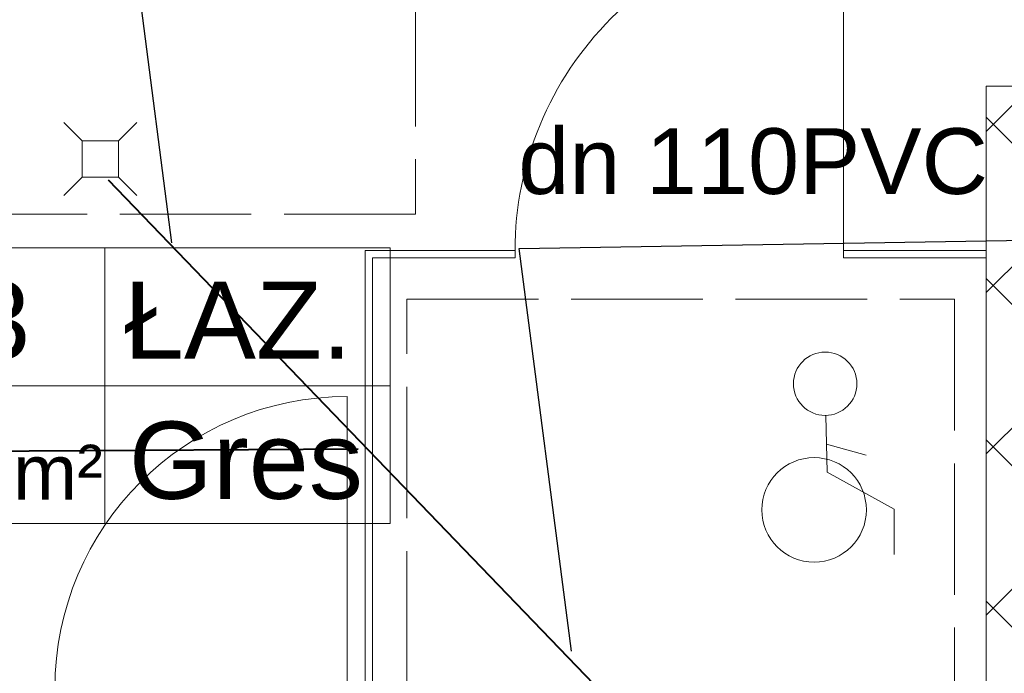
# Model space of a CAD drawing. Header units: millimetres. Extents: x 1385 to 11131, y 1971 to 6171.
# Tile 12 of 28: x 3910 to 4179, y 3539 to 3718. Entities that reach past the tile are written whole.
import ezdxf
from ezdxf.enums import TextEntityAlignment as Align

# ---------------------------------------------------------------- set-up
doc = ezdxf.new("R2010")
doc.units = ezdxf.units.MM
doc.linetypes.add('ACAD_ISO02W100', pattern=[15, 12, -3])
for name, color, linetype, lineweight in [('A_meble', 253, 'Continuous', 13), ('A_opisy', 81, 'Continuous', 13), ('A_sanitarka', 140, 'Continuous', 13), ('A_ściany istniejące hatch', 82, 'Continuous', 9), ('kanal saniat', 24, 'Continuous', 40), ('opis ks', 7, 'Continuous', 25)]:
    doc.layers.add(name, color=color, linetype=linetype, lineweight=lineweight)
doc.layers.add('Konstrukcja - Ściany zew', color=7, linetype='Continuous')
doc.styles.get("Standard").update_dxf_attribs({"font": 'arial.ttf'})
doc.dimstyles.new('500', dxfattribs={"dimscale": 5, "dimtxt": 0.2, "dimasz": 0.2, "dimexe": 0.3, "dimexo": 0.625, "dimgap": 0.05, "dimtad": 1, "dimzin": 1, "dimtxsty": 'Standard', "dimblk": 'ARCHTICK', "dimcen": 2.5, "dimadec": 0, "dimazin": 0, "dimtfac": 1, "dimtmove": 0, "dimatfit": 3, "dimfxl": 0.3, "dimfxlon": 1, "dimarcsym": 0})

# ---------------------------------------------------------------- blocks, each defined once
blk = doc.blocks.new('*U117')
blk.add_line((63.8127706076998, 50), (63.8127706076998, 0))
for points in [[(115.5316038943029, 25), (-1.608218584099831, 25), (-1.608218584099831, 50), (115.5316038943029, 50)], [(63.8127706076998, 0), (-1.608218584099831, 0), (-1.608218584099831, 50), (63.8127706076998, 50)], [(-1.608218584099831, 3.552713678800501e-15), (115.5316038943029, 1.842498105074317e-15), (115.5316038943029, 25), (-1.608218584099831, 25)]]:
    blk.add_lwpolyline(points, close=True)
at = {"insert": (47.18280978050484, 14.32589765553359), "char_height": 10, "attachment_point": 1}
blk.add_mtext_dynamic_manual_height_columns('m²', width=64.84177150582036, gutter_width=75, heights=[0], dxfattribs=at)
blk.add_attdef('NR', text='', height=14).set_placement((31.27604232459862, 36.87371778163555), align=Align.MIDDLE_CENTER)
for tag, p in [('NAZWA_POM.', (67.27913792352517, 36.87371778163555)), ('WYKOŃCZENIE', (68.17839194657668, 11.49736833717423))]:
    blk.add_attdef(tag, text='', height=14).set_placement(p, align=Align.MIDDLE_LEFT)
blk.add_attdef('POW', text='', height=14).set_placement((41.48388954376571, 11.50248429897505), align=Align.MIDDLE_RIGHT)
blk = doc.blocks.new('_ArchTick')
at = {"color": 0, "linetype": 'ByBlock', "const_width": 0.15}
blk.add_lwpolyline([(-0.5, -0.5), (0.5, 0.5)], dxfattribs=at)
blk = doc.blocks.new('*D130')
at = {"layer": 'Defpoints', "color": 0, "transparency": 16777216}
for p in [(3934.006797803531, 3674.252811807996), (4123.319132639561, 3473.120924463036), (3829.141134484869, 3468.699223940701), (4133.733629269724, 3467.127228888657), (4157.205251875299, 3442.35322770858)]:
    blk.add_point(p, dxfattribs=at)
at = {"layer": 'kanal saniat', "color": 0, "lineweight": -2, "transparency": 16777216}
blk.add_arc((4133.358937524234, 3467.129162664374), 11.69183012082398, 133.9046815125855, 179.7043003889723, dxfattribs=at)
for p, rotation in [((4125.251112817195, 3475.553061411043), 43.9046815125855), ((4121.667263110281, 3467.189503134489), 269.7043003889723)]:
    blk.add_blockref('_ArchTick', p, dxfattribs=dict(at, rotation=rotation))
at = {"layer": 'kanal saniat', "color": 0, "transparency": 16777216, "insert": (4121.913109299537, 3472.033788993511), "char_height": 1, "attachment_point": 5, "rotation": 66.80449095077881}
blk.add_mtext('46°', dxfattribs=at)

msp = doc.modelspace()

# ---------------------------------------------------------------- hatches: boundary and pattern name
at = {"layer": 'A_ściany istniejące hatch', "lineweight": 13, "true_color": 0x000000}
h = msp.add_hatch(dxfattribs=at)
h.set_pattern_fill('NET', color=18, scale=250, angle=45)
h.set_pattern_definition([(45, (36659.01290618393, -155.4039381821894), (-22.09708691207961, 22.09708691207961), []), (135, (36659.01290618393, -155.4039381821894), (-22.09708691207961, -22.09708691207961), [])])
h.paths.add_polyline_path([(4672.38185774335, 5000.919506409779), (4714.38185774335, 5000.919503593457), (4714.38185774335, 4738.919504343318), (4924.38185774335, 4738.919504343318), (4924.381857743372, 4696.919504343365), (4672.38185774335, 4696.919504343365)], flags=16)
h.paths.add_polyline_path([(5266.383508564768, 4724.919504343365), (5266.383508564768, 4664.919504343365), (5146.38185774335, 4664.919504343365), (5146.38185774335, 4504.919504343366), (5086.38185774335, 4504.919504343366), (5086.38185774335, 4696.919504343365), (5044.38185774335, 4696.919504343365), (5044.38185774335, 4738.919504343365), (5048.38185774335, 4738.919504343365), (5048.38185774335, 5397.919504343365), (4714.38185774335, 5397.919504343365), (4714.38185774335, 5351.919504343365), (4672.38185774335, 5351.919504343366), (4672.38185774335, 5441.919504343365), (5130.38185774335, 5441.919504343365), (5130.381854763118, 5397.919504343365), (5092.38185774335, 5397.919504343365), (5092.38185774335, 4724.919504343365)], flags=17)
h.paths.add_polyline_path([(5870.38185774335, 4724.919504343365), (6012.38185774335, 4724.919504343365), (6012.381857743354, 4786.919504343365), (6056.38185774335, 4786.919504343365), (6056.38185774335, 4501.919506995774), (5996.381857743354, 4501.919506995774), (5996.38185774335, 4664.919504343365), (5870.38185774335, 4664.919504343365)], flags=17)
h.paths.add_polyline_path([(5913.38185774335, 3844.919504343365), (5996.381857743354, 3844.919504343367), (5996.381857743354, 3959.919506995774), (6056.38185774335, 3959.919506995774), (6056.38185774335, 3786.919504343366), (5996.381857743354, 3786.919504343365), (5996.381857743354, 3819.919504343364), (5913.38185774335, 3819.919504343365)], flags=17)
h.paths.add_polyline_path([(5556.38185774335, 4414.919504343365), (5586.38185774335, 4414.919504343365), (5586.38185774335, 4384.919504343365), (5556.38185774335, 4384.919504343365)], flags=17)
h.paths.add_polyline_path([(5556.38185774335, 4120.919504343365), (5586.38185774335, 4120.919504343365), (5586.38185774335, 4150.919504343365), (5556.38185774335, 4150.919504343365)], flags=17)
h.paths.add_polyline_path([(5068.38185774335, 2574.919504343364), (5128.38185774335, 2574.919504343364), (5128.38185774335, 2414.919504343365), (5366.381857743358, 2414.91950434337), (5366.381857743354, 2594.919504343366), (5426.381857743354, 2594.919504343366), (5426.38185774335, 2414.919504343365), (5996.381857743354, 2414.919504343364), (5996.38185774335, 2564.919504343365), (6056.38185774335, 2564.919504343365), (6056.38185774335, 2354.919504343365), (5068.38185774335, 2354.919504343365)])
h.paths.add_polyline_path([(2586.3818618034, 5724.919504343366), (2799.38185774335, 5724.91950669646), (2799.381852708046, 5818.953721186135), (2824.381855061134, 5818.953715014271), (2824.381855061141, 5699.919504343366), (2586.3818618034, 5699.919504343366)], flags=17)
h.paths.add_polyline_path([(3219.38185774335, 5699.265014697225), (3254.38185774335, 5699.265014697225), (3254.38185774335, 5818.953715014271), (3219.38185774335, 5818.953715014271)], flags=17)
h.paths.add_polyline_path([(3509.381857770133, 3874.919504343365), (3579.381846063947, 3874.919504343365), (3579.381846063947, 3814.919504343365), (3509.381857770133, 3814.919504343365)], flags=17)
h.paths.add_polyline_path([(3919.381857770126, 3874.919504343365), (3989.381857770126, 3874.919504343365), (3989.381857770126, 3814.919504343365), (3919.381857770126, 3814.919504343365)], flags=17)
h.paths.add_polyline_path([(4360.381857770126, 3874.919504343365), (4428.38184606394, 3874.919504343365), (4428.38184606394, 3814.919504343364), (4360.381857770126, 3814.919504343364)], flags=17)
h.paths.add_polyline_path([(4563.381857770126, 3874.919504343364), (4644.38184606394, 3874.919504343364), (4644.38184606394, 3814.919504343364), (4563.381857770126, 3814.919504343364)], flags=17)
h.paths.add_polyline_path([(5146.38185774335, 4374.919500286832), (5086.38185774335, 4374.919500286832), (5086.38185774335, 4298.919504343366), (5146.38185774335, 4298.919504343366)], flags=17)
h.paths.add_polyline_path([(4714.38185774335, 5221.919502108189), (4672.38185774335, 5221.919502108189), (4672.38185774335, 5130.919505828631), (4714.38185774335, 5130.919505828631)], flags=16)
h.paths.add_polyline_path([(5260.38185774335, 5441.919504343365), (5394.38185774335, 5441.919504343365), (5394.38185774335, 5397.919504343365), (5260.38185774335, 5397.919504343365)], flags=17)
h.paths.add_polyline_path([(6012.38185774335, 5121.919506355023), (6056.38185774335, 5121.919506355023), (6056.38185774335, 5196.919504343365), (6012.38185774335, 5196.919504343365)], flags=17)
h.paths.add_polyline_path([(6012.38185774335, 4916.919504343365), (6056.38185774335, 4916.919504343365), (6056.38185774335, 4991.919504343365), (6012.38185774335, 4991.919504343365)], flags=17)
h.paths.add_polyline_path([(5996.381857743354, 4295.91950923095), (6056.38185774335, 4295.91950923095), (6056.38185774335, 4371.919506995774), (5996.381857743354, 4371.919506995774)], flags=17)
h.paths.add_polyline_path([(5996.381857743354, 4089.91950923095), (6056.38185774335, 4089.91950923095), (6056.38185774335, 4165.919506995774), (5996.381857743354, 4165.919506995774)], flags=17)
h.paths.add_polyline_path([(5996.38185774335, 3581.919506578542), (6056.38185774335, 3581.919506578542), (6056.38185774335, 3656.919504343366), (5996.38185774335, 3656.919504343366)], flags=17)
h.paths.add_polyline_path([(5996.381857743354, 3376.919506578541), (6056.38185774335, 3376.919506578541), (6056.38185774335, 3451.919504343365), (5996.381857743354, 3451.919504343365)], flags=17)
h.paths.add_polyline_path([(5996.38185774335, 2904.919506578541), (6056.38185774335, 2904.919506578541), (6056.38185774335, 2974.919504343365), (5996.38185774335, 2974.919504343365)], flags=17)
h.paths.add_polyline_path([(6056.38185774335, 2699.919504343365), (5996.38185774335, 2699.919504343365), (5996.38185774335, 2769.919504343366), (6056.38185774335, 2769.919504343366)], flags=17)
h.paths.add_polyline_path([(4771.38185748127, 2814.919504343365), (4841.38185774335, 2814.919504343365), (4841.38185774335, 2754.919504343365), (4771.38185748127, 2754.919504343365)], flags=17)
h.paths.add_polyline_path([(4566.38185774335, 2754.919504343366), (4636.38185774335, 2754.919504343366), (4636.38185774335, 2814.919504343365), (4566.38185774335, 2814.919504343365)], flags=17)
h.paths.add_polyline_path([(4361.38185748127, 2814.919504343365), (4431.38185774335, 2814.919504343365), (4431.38185774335, 2754.919504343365), (4361.38185748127, 2754.919504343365)], flags=17)
h.paths.add_polyline_path([(4104.38185774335, 2754.919504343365), (4226.381846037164, 2754.919504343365), (4226.381846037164, 2814.919504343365), (4104.38185774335, 2814.919504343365)], flags=17)
h.paths.add_polyline_path([(3899.38185748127, 2814.919504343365), (3969.38185774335, 2814.919504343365), (3969.38185774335, 2754.919504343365), (3899.38185748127, 2754.919504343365)], flags=17)
h.paths.add_polyline_path([(3694.381857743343, 2754.919504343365), (3764.38185774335, 2754.919504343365), (3764.38185774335, 2814.919504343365), (3694.381857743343, 2814.919504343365)], flags=17)
h.paths.add_polyline_path([(3489.38185748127, 2814.919504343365), (3559.381857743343, 2814.919504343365), (3559.381857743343, 2754.919504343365), (3489.38185748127, 2754.919504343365)], flags=17)
h.paths.add_polyline_path([(5378.38185774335, 2814.919504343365), (5291.88185774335, 2814.919504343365), (5291.897268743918, 2754.919504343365), (5366.38185774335, 2754.919504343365), (5366.381857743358, 2704.919504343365), (5426.381857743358, 2704.919504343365), (5426.38185774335, 2948.419504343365), (5378.38185774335, 2948.419504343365)], flags=17)
h.paths.add_polyline_path([(5181.88185774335, 2814.919504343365), (5181.897268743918, 2754.919504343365), (5128.38185774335, 2754.919504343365), (5128.38185774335, 2714.919504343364), (5068.38185774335, 2714.919504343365), (5068.38185774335, 2754.919504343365), (4976.38185774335, 2754.919504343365), (4976.38185774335, 2814.919504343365)], flags=17)
h.paths.add_polyline_path([(3194.38185774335, 2708.919504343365), (3254.38185774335, 2708.919504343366), (3254.38185774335, 2754.919504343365), (3354.38185774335, 2754.919504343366), (3354.381846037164, 2814.919504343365), (3194.38185774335, 2814.919504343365)], flags=17)
h.paths.add_polyline_path([(4984.381857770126, 3874.919504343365), (5086.38185774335, 3874.919504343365), (5086.38185774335, 4168.919504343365), (5146.38185774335, 4168.919500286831), (5146.38185774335, 3844.919504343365), (5163.38185774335, 3844.919504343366), (5163.38185774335, 3819.919504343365), (5146.38185774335, 3819.919504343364), (5146.38185774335, 3464.919504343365), (5173.38185774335, 3464.919504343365), (5173.38185774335, 3384.919504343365), (5146.38185774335, 3384.919504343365), (5146.38185774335, 3164.919504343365), (4970.88185774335, 3164.919504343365), (4970.881857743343, 3212.919504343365), (5106.38185774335, 3212.919504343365), (5106.38185774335, 3814.919504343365), (4984.381857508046, 3814.919504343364)], flags=17)
h.paths.add_polyline_path([(4779.381857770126, 3874.919504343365), (4849.381857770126, 3874.919504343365), (4849.381857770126, 3814.919504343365), (4816.38185774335, 3814.919504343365), (4816.381857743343, 3648.919504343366), (4784.38185774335, 3648.919507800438), (4784.38185774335, 3814.919504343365), (4779.381857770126, 3814.919504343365)], flags=17)
h.paths.add_polyline_path([(4537.38185774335, 3212.919504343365), (4784.38185774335, 3212.919504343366), (4784.38185774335, 3362.919509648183), (4816.38185774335, 3362.919506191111), (4816.381857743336, 3212.91950434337), (4860.88185774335, 3212.919504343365), (4860.88185774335, 3164.919504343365), (4537.38185774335, 3164.919504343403)], flags=17)
h.paths.add_polyline_path([(3548.38185774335, 3212.919504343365), (3548.381857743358, 3164.919504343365), (3788.38185774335, 3164.919504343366), (3788.381857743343, 3212.919504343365), (3784.381857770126, 3212.919504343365), (3784.381857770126, 3304.919504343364), (3756.381857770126, 3304.919504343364), (3756.381857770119, 3212.919504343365)], flags=17)
h.paths.add_polyline_path([(3194.38185774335, 3905.919504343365), (3254.38185774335, 3905.919504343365), (3254.38185774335, 3874.919504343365), (3374.381857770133, 3874.919504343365), (3374.381846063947, 3814.919504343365), (3234.38185774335, 3814.919504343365), (3234.38185774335, 3212.919504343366), (3438.38185774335, 3212.919504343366), (3438.38185774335, 3164.919504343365), (3194.38185774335, 3164.919504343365)], flags=17)
h.paths.add_polyline_path([(3254.38185774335, 4202.334578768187), (3194.38185774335, 4202.334578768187), (3194.38185774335, 4045.919515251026), (3254.38185774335, 4045.919515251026)], flags=17)
h.paths.add_polyline_path([(3254.38185774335, 4416.893066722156), (3194.38185774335, 4416.893066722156), (3194.38185774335, 4337.33458072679), (3254.38185774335, 4337.33458072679)], flags=17)
h.paths.add_polyline_path([(3254.38185774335, 4631.919504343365), (3194.38185774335, 4631.919504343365), (3194.38185774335, 4551.893075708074), (3254.38185774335, 4551.893075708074)], flags=17)
h.paths.add_polyline_path([(3254.38185774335, 4951.919504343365), (3194.38185774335, 4951.919504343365), (3194.38185774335, 4766.919504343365), (3254.38185774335, 4766.919504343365)], flags=17)
h.paths.add_polyline_path([(3254.38185774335, 5156.919504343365), (3194.38185774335, 5156.919504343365), (3194.38185774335, 5086.919517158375), (3254.38185774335, 5086.919517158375)], flags=17)
h.paths.add_polyline_path([(3254.38185774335, 5371.919504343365), (3194.38185774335, 5371.919504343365), (3194.38185774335, 5291.919504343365), (3254.38185774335, 5291.919504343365)], flags=17)
h.paths.add_polyline_path([(2204.38185774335, 5097.035849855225), (2144.38185774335, 5097.035849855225), (2144.38185774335, 5167.015833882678), (2204.38185774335, 5167.015833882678), (2204.38185774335, 5168.919504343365), (2664.38185774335, 5168.919504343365), (2664.38185774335, 5158.919504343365), (2633.281857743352, 5158.919504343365), (2633.281857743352, 5082.919504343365), (2618.281857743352, 5082.919504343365), (2618.281857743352, 5158.919504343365), (2362.38185774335, 5158.919504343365), (2362.38185774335, 5143.916349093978), (2355.38185774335, 5143.916349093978), (2355.38185774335, 5158.919504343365), (2204.38185774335, 5158.919504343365)])
h.paths.add_polyline_path([(2204.38185774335, 5041.919504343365), (2204.381857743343, 5048.919504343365), (2355.38185774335, 5048.919504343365), (2355.38185774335, 5053.916349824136), (2362.38185774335, 5053.916349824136), (2362.38185774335, 5031.438436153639), (2355.38185774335, 5031.438435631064), (2355.381857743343, 5041.919504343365)], flags=17)
h.paths.add_polyline_path([(2144.38185774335, 4962.035849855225), (2204.38185774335, 4962.035849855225), (2204.38185774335, 4931.919504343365), (2355.38185774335, 4931.919504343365), (2355.38185774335, 4941.438436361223), (2362.38185774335, 4941.438436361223), (2362.381857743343, 4931.919504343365), (2618.281857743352, 4931.919504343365), (2618.281857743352, 4987.919504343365), (2633.281857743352, 4987.919504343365), (2633.281857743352, 4931.919504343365), (2661.381857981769, 4931.919504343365), (2661.38185774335, 4916.919504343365), (2204.38185774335, 4916.919504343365), (2204.38185774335, 4891.555865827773), (2144.38185774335, 4891.555865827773)])
h.paths.add_polyline_path([(2144.38185774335, 4761.555865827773), (2204.38185774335, 4761.555865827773), (2204.38185774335, 4716.919504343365), (2796.38185774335, 4716.919504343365), (2796.38185774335, 4734.184858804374), (2844.381857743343, 4734.184858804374), (2844.38185774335, 4404.918674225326), (2796.38185774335, 4404.918674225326), (2796.38185774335, 4676.919504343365), (2204.38185774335, 4676.919504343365), (2204.38185774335, 4599.048357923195), (2144.38185774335, 4599.048357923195)])
h.paths.add_polyline_path([(2144.38185774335, 4259.068373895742), (2204.38185774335, 4259.068373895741), (2204.38185774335, 4236.919504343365), (2796.38185774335, 4236.919504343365), (2796.38185774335, 4294.918674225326), (2844.381857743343, 4294.918674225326), (2844.38185774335, 3897.918674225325), (2796.38185774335, 3897.918674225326), (2796.381857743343, 4211.919504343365), (2204.38185774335, 4211.919504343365), (2204.381857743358, 4188.852088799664), (2144.38185774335, 4188.852088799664)])
h.paths.add_polyline_path([(2144.38185774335, 3844.721419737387), (2204.38185774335, 3844.721419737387), (2204.38185774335, 3774.919504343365), (2796.38185774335, 3774.919504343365), (2796.38185774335, 3787.918674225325), (2844.381857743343, 3787.918674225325), (2844.38185774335, 3729.280435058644), (2796.38185774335, 3729.280435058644), (2796.381857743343, 3731.919504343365), (2204.38185774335, 3731.919504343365), (2204.38185774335, 3679.721419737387), (2144.38185774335, 3679.721419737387)])
h.paths.add_polyline_path([(2144.38185774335, 3544.721419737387), (2204.38185774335, 3544.721419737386), (2204.381857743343, 3490.139242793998), (2263.38185774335, 3490.139242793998), (2263.38185774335, 3631.836923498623), (2272.745638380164, 3631.836923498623), (2272.745637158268, 3625.836923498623), (2269.38185774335, 3625.836923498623), (2269.38185774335, 3490.139242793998), (2366.38185774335, 3490.139242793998), (2366.38185774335, 3625.836923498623), (2361.745637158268, 3625.836923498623), (2361.745637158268, 3631.836923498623), (2376.927065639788, 3631.836923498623), (2376.927065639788, 3625.836923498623), (2372.38185774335, 3625.836923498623), (2372.38185774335, 3490.139242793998), (2469.38185774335, 3490.139242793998), (2469.381857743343, 3625.836923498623), (2465.927065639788, 3625.836923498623), (2465.92706454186, 3631.836923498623), (2475.38185774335, 3631.836923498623), (2475.38185774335, 3596.836923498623), (2479.553545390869, 3596.836923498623), (2479.553545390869, 3590.836923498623), (2475.38185774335, 3590.836923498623), (2475.381857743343, 3490.139242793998), (2643.38185774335, 3490.139242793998), (2643.38185774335, 3590.836923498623), (2568.553547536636, 3590.836923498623), (2568.553546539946, 3596.836923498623), (2649.38185774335, 3596.836923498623), (2649.38185774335, 3490.139242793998), (2796.38185774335, 3490.139242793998), (2796.38185774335, 3619.280435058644), (2844.38185774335, 3619.280435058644), (2844.38185774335, 3472.425566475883), (2796.38185774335, 3472.425566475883), (2796.38185774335, 3475.139242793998), (2649.38185774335, 3475.139242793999), (2649.38185774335, 3432.839241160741), (2643.38185774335, 3432.839242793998), (2643.381857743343, 3475.139242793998), (2204.38185774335, 3475.139242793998), (2144.38185774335, 3475.139242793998)])
h.paths.add_polyline_path([(2144.38185774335, 4394.068373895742), (2204.38185774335, 4394.068373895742), (2204.38185774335, 4464.048357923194), (2144.38185774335, 4464.048357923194)])
h.paths.add_polyline_path([(2144.38185774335, 3979.721419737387), (2204.38185774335, 3979.721419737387), (2204.38185774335, 4053.852088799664), (2144.38185774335, 4053.852088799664)], flags=17)
h.paths.add_polyline_path([(2144.38185774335, 3270.159258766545), (2204.38185774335, 3270.159258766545), (2204.38185774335, 3340.139242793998), (2144.38185774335, 3340.139242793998)], flags=17)
h.paths.add_polyline_path([(2144.38185774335, 3065.179274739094), (2144.38185774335, 3135.159258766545), (2204.38185774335, 3135.159258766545), (2204.38185774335, 3125.159258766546), (2251.38185774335, 3125.159258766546), (2251.38185774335, 3296.139258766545), (2262.59257709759, 3296.139258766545), (2262.59257709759, 3290.139258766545), (2257.38185774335, 3290.139258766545), (2257.381857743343, 3125.159258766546), (2356.38185774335, 3125.159258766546), (2356.38185774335, 3290.139258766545), (2351.592579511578, 3290.139258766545), (2351.592579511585, 3296.139258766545), (2366.893717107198, 3296.139258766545), (2366.893717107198, 3290.139258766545), (2362.38185774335, 3290.139258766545), (2362.381857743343, 3125.159258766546), (2459.38185774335, 3125.159258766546), (2459.381857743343, 3290.139258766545), (2455.893718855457, 3290.139258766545), (2455.893715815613, 3296.139258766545), (2469.927064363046, 3296.139258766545), (2469.927065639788, 3290.139258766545), (2465.38185774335, 3290.139258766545), (2465.38185774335, 3125.159258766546), (2562.38185774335, 3125.159258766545), (2562.381857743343, 3290.139258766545), (2558.927065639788, 3290.139258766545), (2558.927065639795, 3296.139258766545), (2562.38185774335, 3296.139258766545), (2562.381857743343, 3340.139242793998), (2643.38185774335, 3340.139242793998), (2643.38185774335, 3343.839241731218), (2649.38185774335, 3343.839241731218), (2649.38185774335, 3329.811708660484), (2643.38185774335, 3329.811708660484), (2643.38185774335, 3334.139242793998), (2568.38185774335, 3334.139242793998), (2568.38185774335, 3125.159258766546), (2643.38185774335, 3125.159258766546), (2643.38185774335, 3240.811704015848), (2649.38185774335, 3240.811706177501), (2649.38185774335, 3125.159258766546), (2796.38185774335, 3125.159258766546), (2796.38185774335, 3362.425566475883), (2844.381857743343, 3362.425566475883), (2844.381857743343, 2928.619504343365), (2796.38185774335, 2928.619504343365), (2796.38185774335, 3110.159258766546), (2649.38185774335, 3110.159258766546), (2649.38185774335, 3012.649750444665), (2643.38185774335, 3012.649750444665), (2643.38185774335, 3110.159258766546), (2568.38185774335, 3110.159258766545), (2568.38185774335, 2917.319504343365), (2643.38185774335, 2917.319504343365), (2643.38185774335, 2923.64975003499), (2649.38185774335, 2923.64975003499), (2649.38185774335, 2907.619505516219), (2643.38185774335, 2907.619504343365), (2643.381857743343, 2911.319504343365), (2562.38185774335, 2911.319504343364), (2562.38185774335, 2984.919504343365), (2558.927065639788, 2984.919504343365), (2558.927065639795, 2990.919504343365), (2562.38185774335, 2990.919504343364), (2562.381857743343, 3110.159258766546), (2465.38185774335, 3110.159258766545), (2465.381857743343, 2990.919504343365), (2469.927064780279, 2990.919504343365), (2469.927065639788, 2984.919504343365), (2455.893717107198, 2984.919504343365), (2455.893718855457, 2990.919504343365), (2459.38185774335, 2990.919504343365), (2459.38185774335, 3110.159258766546), (2362.38185774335, 3110.159258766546), (2362.381857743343, 2990.919504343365), (2366.893717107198, 2990.919504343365), (2366.893717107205, 2984.919504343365), (2351.592578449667, 2984.919504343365), (2351.592579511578, 2990.919504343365), (2356.38185774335, 2990.919504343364), (2356.38185774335, 3110.159258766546), (2257.38185774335, 3110.159258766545), (2257.38185774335, 2990.919504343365), (2262.592578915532, 2990.919504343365), (2262.59257709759, 2984.919504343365), (2251.38185774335, 2984.919504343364), (2251.381857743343, 3110.159258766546), (2204.38185774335, 3110.159258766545), (2204.381857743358, 3065.179274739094)])
h.paths.add_polyline_path([(2264.381857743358, 2673.919504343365), (2204.38185774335, 2673.919504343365), (2204.38185774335, 2754.919504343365), (2144.38185774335, 2754.919504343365), (2144.38185774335, 2930.179274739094), (2204.38185774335, 2930.179274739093), (2204.38185774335, 2814.919504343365), (2643.38185774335, 2814.919504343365), (2643.38185774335, 2818.619504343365), (2649.38185774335, 2818.619505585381), (2649.38185774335, 2814.919504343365), (2796.38185774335, 2814.919504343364), (2796.38185774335, 2818.619504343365), (2844.381857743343, 2818.619504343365), (2844.38185774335, 2763.919505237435), (2819.38185774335, 2763.919504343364), (2819.381857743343, 2774.919504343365), (2649.38185774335, 2774.919504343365), (2649.381857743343, 2770.179274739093), (2643.38185774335, 2770.179274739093), (2643.38185774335, 2774.919504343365), (2459.38185774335, 2774.919504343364), (2459.38185774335, 2734.666338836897), (2434.38185774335, 2734.666339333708), (2434.381857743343, 2774.919504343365), (2264.38185774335, 2774.919504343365)])
h.paths.add_polyline_path([(2264.38185774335, 2424.919504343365), (2264.381857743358, 2463.919504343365), (2204.38185774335, 2463.919504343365), (2204.38185774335, 2364.919504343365), (3254.38185774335, 2364.919504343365), (3254.38185774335, 2568.919504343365), (3194.381857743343, 2568.919504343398), (3194.38185774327, 2424.919504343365)])
edge = h.paths.add_edge_path()
edge.add_line((5524.38185774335, 5441.919504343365), (5524.381854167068, 5397.919504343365))
edge.add_line((5524.381854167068, 5397.919504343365), (5562.38185774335, 5397.919504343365))
edge.add_line((5562.38185774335, 5397.919504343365), (5562.38185774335, 5247.919504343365))
edge.add_line((5562.38185774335, 5247.919504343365), (5589.38185774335, 5247.919504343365))
edge.add_line((5589.38185774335, 5247.919504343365), (5589.38185774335, 5397.919504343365))
edge.add_line((5589.38185774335, 5397.919504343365), (6012.38185774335, 5397.919504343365))
edge.add_line((6012.38185774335, 5397.919504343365), (6012.38185774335, 5326.919502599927))
edge.add_line((6012.38185774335, 5326.919502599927), (6056.38185774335, 5326.919504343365))
edge.add_line((6056.38185774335, 5326.919504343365), (6056.38185774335, 5441.919504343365))
edge.add_line((6056.38185774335, 5441.919504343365), (5524.381857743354, 5441.919547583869))
edge.add_line((2189.38185774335, 5818.953721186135), (2224.38185774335, 5818.953721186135))
edge.add_line((2224.38185774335, 5818.953721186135), (2224.381864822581, 5724.91950669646))
edge.add_line((2224.381864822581, 5724.91950669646), (2406.381857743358, 5724.91950669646))
edge.add_line((2406.381857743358, 5724.91950669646), (2406.381861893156, 5699.919504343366))
edge.add_line((2406.381861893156, 5699.919504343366), (2189.381857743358, 5699.919504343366))
edge.add_line((2189.381857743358, 5699.919504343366), (2189.38185774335, 5818.953715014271))
edge.add_line((3784.381857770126, 3414.919504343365), (3756.381857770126, 3414.919504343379))
edge.add_line((3756.381857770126, 3414.919504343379), (3756.381857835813, 3699.919504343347))
edge.add_line((3756.381857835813, 3699.919504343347), (3784.381857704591, 3699.919504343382))
edge.add_line((3784.381857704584, 3699.919504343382), (3784.381857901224, 3619.938553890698))
edge.add_line((3784.381857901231, 3619.938553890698), (3784.381857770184, 3528.31094759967))
edge.add_line((3784.381857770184, 3528.31094759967), (3784.381857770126, 3424.919504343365))
edge.add_line((3784.381857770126, 3424.919504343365), (3784.381846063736, 3414.919504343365))
edge.add_line((3094.38185774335, 5696.919504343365), (3254.38185774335, 5696.919504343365))
edge.add_line((3254.38185774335, 5696.919504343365), (3254.38185774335, 5506.919504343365))
edge.add_line((3254.38185774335, 5506.919504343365), (3194.38185774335, 5506.919504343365))
edge.add_line((3194.38185774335, 5506.919504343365), (3194.38185774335, 5636.919504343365))
edge.add_line((3194.38185774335, 5636.919504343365), (3094.38185774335, 5636.919504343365))
edge.add_line((3094.38185774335, 5636.919504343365), (3094.381855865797, 5696.919504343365))
edge.add_line((2586.38186355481, 5696.919504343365), (2944.38185774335, 5696.919504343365))
edge.add_line((2944.38185774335, 5696.919504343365), (2944.38185774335, 5636.919504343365))
edge.add_line((2944.38185774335, 5636.919504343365), (2844.38185774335, 5636.919504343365))
edge.add_line((2844.38185774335, 5636.919504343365), (2844.38185774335, 4844.184858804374))
edge.add_line((2844.38185774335, 4844.184858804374), (2796.38185774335, 4844.184858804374))
edge.add_line((2796.38185774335, 4844.184858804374), (2796.38185774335, 4916.919504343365))
edge.add_line((2796.38185774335, 4916.919504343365), (2756.38186108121, 4916.919504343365))
edge.add_line((2756.38186108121, 4916.919504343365), (2756.38185774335, 4931.919504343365))
edge.add_line((2756.38185774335, 4931.919504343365), (2796.38185774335, 4931.919504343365))
edge.add_line((2796.38185774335, 4931.919504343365), (2796.38185774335, 5636.919504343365))
edge.add_line((2796.38185774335, 5636.919504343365), (2586.381862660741, 5636.919504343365))
edge.add_line((2586.381862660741, 5636.919504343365), (2586.38185774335, 5696.919504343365))
edge.add_line((2434.38185774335, 2634.666338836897), (2459.38185774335, 2634.666337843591))
edge.add_line((2459.38185774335, 2634.666337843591), (2459.38185774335, 2599.919504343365))
edge.add_line((2459.38185774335, 2599.919504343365), (2819.38185774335, 2599.919504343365))
edge.add_line((2819.38185774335, 2599.919504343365), (2819.38185774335, 2665.951671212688))
edge.add_line((2819.38185774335, 2665.951671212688), (2844.38185774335, 2665.951671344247))
edge.add_line((2844.38185774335, 2665.951671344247), (2844.381857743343, 2594.919504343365))
edge.add_line((2844.381857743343, 2594.919504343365), (2514.38185774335, 2594.919504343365))
edge.add_line((2514.38185774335, 2594.919504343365), (2514.381857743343, 2574.919504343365))
edge.add_line((2514.381857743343, 2574.919504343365), (2434.38185774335, 2574.919504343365))
edge.add_line((2434.38185774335, 2574.919504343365), (2434.381860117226, 2634.666338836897))
h.paths.add_polyline_path([(4214.38185774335, 3699.919504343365), (4174.38185774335, 3699.919504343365), (4174.38185774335, 3212.919504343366), (3898.38185774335, 3212.919504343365), (3898.38185774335, 3164.919504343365), (4427.38185774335, 3164.919504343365), (4427.38185774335, 3212.919504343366), (4214.38185774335, 3212.919504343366)], flags=17)
h.paths.add_polyline_path([(4174.38185774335, 3799.919504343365), (4214.38185774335, 3799.919504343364), (4214.38185774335, 3814.919504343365), (4225.381857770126, 3814.919504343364), (4225.381857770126, 3874.919504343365), (4124.381857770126, 3874.919504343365), (4124.381857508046, 3814.919504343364), (4174.38185774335, 3814.919504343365)], flags=17)
h.paths.add_polyline_path([(5695.381857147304, 4664.919504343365), (5441.383508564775, 4664.919504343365), (5441.383511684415, 4724.919504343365), (5562.38185774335, 4724.919504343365), (5562.38185774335, 4797.919508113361), (5589.38185774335, 4797.919508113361), (5589.38185774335, 4724.919504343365), (5695.381857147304, 4724.919504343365)], flags=17)
h.paths.add_polyline_path([(5483.878040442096, 3421.919504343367), (5493.878040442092, 3421.919504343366), (5493.878040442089, 3436.919504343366), (5483.878040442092, 3436.919504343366)], flags=17)
h.paths.add_polyline_path([(5573.878040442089, 3593.919504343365), (5588.878040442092, 3593.919504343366), (5588.878040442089, 3819.919504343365), (5629.38185774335, 3819.919504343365), (5629.381861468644, 3844.919504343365), (5273.38185774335, 3844.919504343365), (5273.38185774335, 3819.919504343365), (5334.381857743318, 3819.919504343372), (5334.38185774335, 3593.919504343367), (5352.381857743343, 3593.919504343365), (5352.381857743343, 3603.919504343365), (5344.381857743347, 3603.919504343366), (5344.381857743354, 3819.919504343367), (5483.878040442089, 3819.919504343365), (5483.878040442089, 3603.919504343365), (5437.381856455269, 3603.919504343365), (5437.381856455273, 3593.919504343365), (5498.878041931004, 3593.919504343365), (5498.878041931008, 3603.919504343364), (5493.878040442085, 3603.919504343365), (5493.878040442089, 3819.919504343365), (5578.878040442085, 3819.919504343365), (5578.878040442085, 3603.919504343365), (5573.878040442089, 3603.919504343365)], flags=17)
h.paths.add_polyline_path([(5344.38185774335, 3436.919504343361), (5334.381857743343, 3436.919504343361), (5334.38185774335, 3212.919504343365), (5276.38185774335, 3212.919504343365), (5276.38185774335, 3164.919504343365), (5378.38185774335, 3164.919504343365), (5378.38185774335, 3058.419504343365), (5426.38185774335, 3058.419504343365), (5426.38185774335, 3164.919504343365), (5996.38185774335, 3164.919504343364), (5996.38185774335, 3109.919506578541), (6056.38185774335, 3109.919504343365), (6056.38185774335, 3246.919504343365), (5996.381857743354, 3246.919504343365), (5996.38185774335, 3212.919504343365), (5493.878040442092, 3212.919504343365), (5493.878040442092, 3321.919504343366), (5483.878040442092, 3321.919504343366), (5483.878040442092, 3212.919504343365), (5344.38185774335, 3212.919504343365)], flags=17)
h.paths.add_polyline_path([(2144.38185774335, 5506.99581791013), (2204.38185774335, 5506.99581791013), (2204.38185774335, 5636.919504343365), (2406.381850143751, 5636.919504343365), (2406.381850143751, 5696.919504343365), (2144.38185774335, 5696.919504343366)])
h.paths.add_polyline_path([(2204.38185774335, 5371.995817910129), (2144.38185774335, 5371.99581791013), (2144.38185774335, 5302.015833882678), (2204.38185774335, 5302.015833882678)])

# ---------------------------------------------------------------- linework, layer by layer
at = {"layer": 'A_meble', "color": 18, "lineweight": 13, "true_color": 0x000000}
for p, q in [((4004.38185774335, 3654.919504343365), (4045.38185774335, 3654.919504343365)), ((4004.38185774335, 3424.919504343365), (4004.38185774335, 3654.919504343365)), ((4045.38185774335, 3652.919504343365), (4045.38185774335, 3654.919504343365)), ((4135.38185774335, 3654.919504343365), (4174.38185774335, 3654.919504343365)), ((4135.38185774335, 3652.919504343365), (4135.38185774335, 3654.919504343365)), ((4006.38185774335, 3652.919504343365), (4045.38185774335, 3652.919504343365)), ((4006.38185774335, 3424.919504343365), (4006.38185774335, 3652.919504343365)), ((4135.38185774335, 3652.919504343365), (4174.38185774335, 3652.919504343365))]:
    msp.add_line(p, q, dxfattribs=at)
for points in [[(4135.38185774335, 3654.919504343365), (4135.38185774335, 3744.919504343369, 0.4142135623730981), (4045.38185774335, 3654.919504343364)], [(3999.38185774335, 3534.919504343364), (3999.38185774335, 3614.919504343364, 0.414213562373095), (3919.38185774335, 3534.919504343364)]]:
    msp.add_lwpolyline(points, format="xyb", dxfattribs=at)
at = {"layer": 'A_opisy', "color": 18, "lineweight": 13, "true_color": 0x000000}
for p, q in [((4130.521897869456, 3609.738894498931), (4130.889502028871, 3594.224226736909)), ((4130.709035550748, 3601.840782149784), (4141.505315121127, 3598.883122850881)), ((4130.889502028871, 3594.224226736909), (4149.177946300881, 3584.091741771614)), ((4149.177946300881, 3584.091741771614), (4149.177946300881, 3571.675225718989))]:
    msp.add_line(p, q, dxfattribs=at)
at = {"layer": 'A_opisy', "color": 18, "linetype": 'ACAD_ISO02W100', "lineweight": 13, "ltscale": 3, "true_color": 0x000000}
for points in [[(3868.165824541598, 3814.919504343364), (4018.165824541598, 3814.919504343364), (4018.165824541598, 3664.919504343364), (3868.165824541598, 3664.919504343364)], [(4015.781316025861, 3641.588269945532), (4165.781316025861, 3641.588269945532), (4165.781316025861, 3491.588269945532), (4015.781316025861, 3491.588269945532)]]:
    msp.add_lwpolyline(points, close=True, dxfattribs=at)
at = {"layer": 'A_opisy', "color": 18, "lineweight": 13, "true_color": 0x000000}
for centre, radius in [((4130.316200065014, 3618.420333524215), 8.683875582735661), ((4127.289469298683, 3583.864567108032), 14.31817295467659)]:
    msp.add_circle(centre, radius, dxfattribs=at)
at = {"layer": 'A_sanitarka', "color": 18, "lineweight": 13, "true_color": 0x000000}
for p, q in [((3921.804962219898, 3690.002822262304), (3926.804962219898, 3685.002822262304)), ((3941.804962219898, 3690.002822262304), (3936.804962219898, 3685.002822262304)), ((3926.804962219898, 3675.002822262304), (3921.804962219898, 3670.002822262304)), ((3936.804962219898, 3675.002822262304), (3941.804962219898, 3670.002822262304))]:
    msp.add_line(p, q, dxfattribs=at)
msp.add_lwpolyline([(3926.804962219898, 3685.002822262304), (3936.804962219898, 3685.002822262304), (3936.804962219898, 3675.002822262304), (3926.804962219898, 3675.002822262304)], close=True, dxfattribs=at)
at = {"layer": 'kanal saniat'}
for points in [[(3934.006797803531, 3674.252811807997), (4157.205251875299, 3442.35322770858)], [(3792.103893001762, 3599.331348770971), (4002.400304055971, 3600.620474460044)]]:
    msp.add_lwpolyline(points, dxfattribs=at)
at = {"layer": 'Konstrukcja - Ściany zew', "color": 18, "linetype": 'Continuous', "lineweight": 13, "true_color": 0x000000}
for q in [(4174.38185774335, 3424.919504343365), (4214.38185774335, 3699.919504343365)]:
    msp.add_line((4174.38185774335, 3699.919504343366), q, dxfattribs=at)
at = {"layer": 'opis ks'}
for p, q in [((3951.409746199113, 3657.060121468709), (3937.114598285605, 3767.418480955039)), ((4046.525401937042, 3655.512531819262), (4368.831360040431, 3660.706575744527)), ((4060.82054985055, 3545.154172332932), (4046.525401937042, 3655.512531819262))]:
    msp.add_line(p, q, dxfattribs=at)

# ---------------------------------------------------------------- block references
at = {"layer": 'A_opisy', "color": 18, "lineweight": 13, "true_color": 0x000000}
ref = msp.add_blockref('*U117', (3836.549687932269, 3580.083426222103), dxfattribs=dict(at, xscale=1.512, yscale=1.512, zscale=1.512))
ref.add_attrib('NR', '1.13', dxfattribs={"layer": '0', "height": 21.168}).set_placement((3883.83906392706, 3635.836487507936), align=Align.MIDDLE_CENTER)
ref.add_attrib('NAZWA_POM.', 'ŁAZ.', dxfattribs={"layer": '0', "height": 21.168}).set_placement((3938.275744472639, 3635.836487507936), align=Align.MIDDLE_LEFT)
ref.add_attrib('POW.', '#####', dxfattribs={"layer": '0', "height": 18.14399999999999}).set_placement((3904.966857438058, 3597.475182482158), align=Align.MIDDLE_RIGHT)
ref.add_attrib('WYKOŃCZENIE', 'Gres', dxfattribs={"layer": '0', "height": 21.168}).set_placement((3939.635416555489, 3597.467447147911), align=Align.MIDDLE_LEFT)

# ---------------------------------------------------------------- texts
at = {"layer": 'opis ks', "color": 18, "lineweight": 13, "true_color": 0x000000, "insert": (3815.757767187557, 3688.41655070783), "char_height": 18, "attachment_point": 1}
msp.add_mtext_dynamic_manual_height_columns('                                 dn 110PVC ;L=1,9m i=2,5% ', width=647.3894596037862, gutter_width=12.5, heights=[172.152632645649], dxfattribs=at)

# ---------------------------------------------------------------- dimensions: what is measured, and where the dimension line sits
at = {"layer": 'kanal saniat'}
dim = msp.add_angular_dim_2l(base=(4123.319132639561, 3473.120924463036), line1=((4133.733629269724, 3467.127228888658), (3829.141134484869, 3468.699223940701)), line2=((3934.006797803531, 3674.252811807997), (4157.205251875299, 3442.35322770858)), dimstyle='500', dxfattribs=at)
dim.commit()
dim.dimension.update_dxf_attribs({"geometry": '*D130', "text_midpoint": (4121.913109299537, 3472.03378899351)})

doc.saveas('drawing.dxf')
